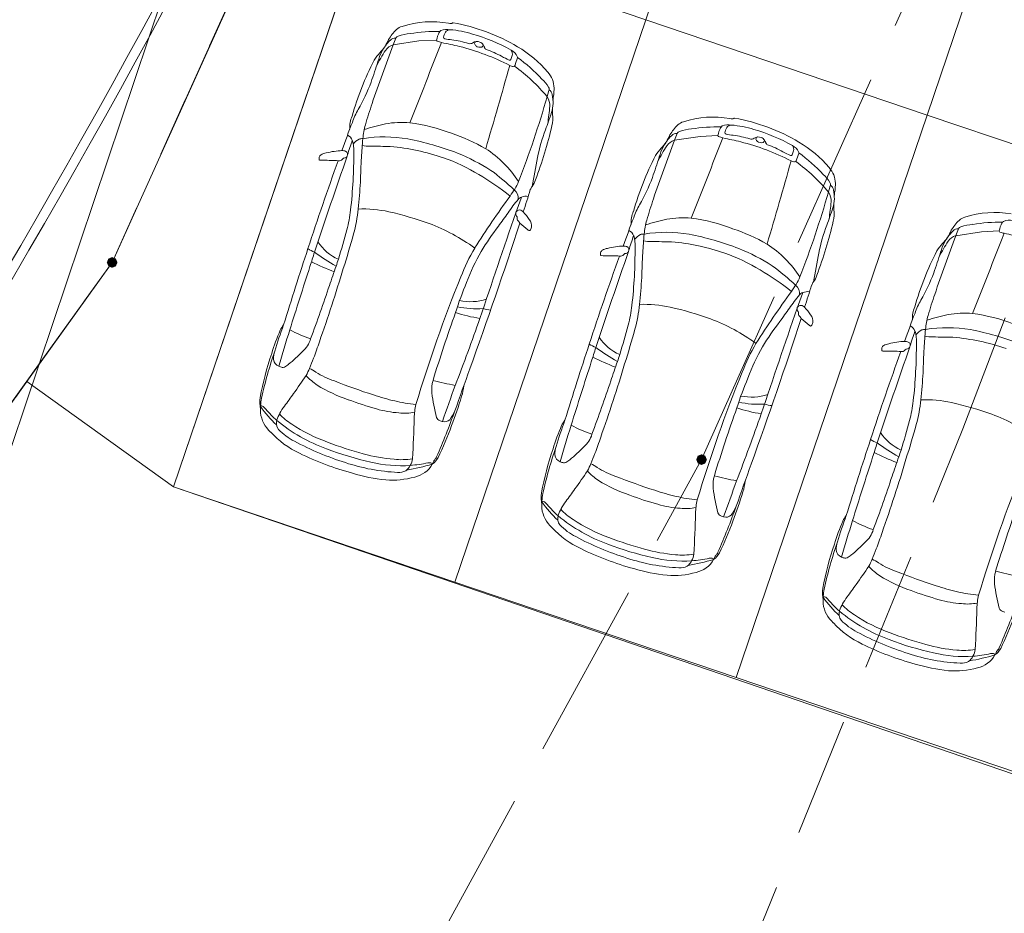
# Model space of a CAD drawing. Header units: metres. Extents: x 6541766 to 6542290, y 5894743 to 5895338.
# Tile 44 of 78: x 6541948 to 6541957, y 5895214 to 5895222. Entities that reach past the tile are written whole.
import ezdxf

# ---------------------------------------------------------------- set-up
doc = ezdxf.new("R2010")
doc.units = ezdxf.units.M
for name, pattern in [('0.5_0.5', [1, 0.5, -0.5]), ('1.0_0.5', [1.5, 1, -0.5]), ('1.5_0.5', [2, 1.5, -0.5]), ('DASHED', [0.75, 0.5, -0.25]), ('egkk-500', [2, 1.5, -0.5]), ('egug-500', [1, 0.5, -0.5])]:
    doc.linetypes.add(name, pattern=pattern)
for name, color, linetype in [('217-kontur klasyfikacyjny', 7, 'Continuous'), ('218-kontur użytku gruntowego', 7, 'Continuous'), ('219-działka ewidencyjna', 7, 'Continuous'), ('_dr_krawężnik wystający 15x30', 214, 'Continuous'), ('jezdnia', 7, 'Continuous'), ('przewód kanalizacyjny', 7, 'Continuous'), ('zadrzewienie  zakrzewienie', 7, 'Continuous')]:
    doc.layers.add(name, color=color, linetype=linetype)
for name, color, linetype, lineweight in [('_dr_obrzeże 8x30', 210, 'Continuous', 30), ('_dr_ścieki kd', 36, 'Continuous', 30), ('A-OZNACZENIA', 7, 'Continuous', 15), ('A-PZT', 4, 'Continuous', 9), ('IE - podklad', 8, 'Continuous', 9)]:
    doc.layers.add(name, color=color, linetype=linetype, lineweight=lineweight)
doc.layers.add('A-ZIELŃ - PROJ -B', color=7, linetype='Continuous', lineweight=13, true_color=0x91c200)

# ---------------------------------------------------------------- blocks, each defined once
blk = doc.blocks.new('blok - sanitarne pzt chelmza ng')
at = {"layer": 'przewód kanalizacyjny', "color": 34, "linetype": 'Continuous', "lineweight": 9}
for p in [(6542419.51, 5895132.49), (6542428.063, 5895157.928)]:
    blk.add_line(p, (6542454.28, 5895235.9), dxfattribs=at)
blk = doc.blocks.new('blok - podklad szary rfqfqw')
at = {"color": 8, "linetype": 'ByBlock', "lineweight": 9}
for p, q in [((6541951.7118, 5895221.4742), (6541951.8597, 5895221.4815)), ((6541951.4957, 5895221.4411), (6541951.7118, 5895221.4742)), ((6541953.8632, 5895220.6381), (6541954.0793, 5895220.6712)), ((6541954.0793, 5895220.6712), (6541954.2273, 5895220.6786)), ((6541956.2307, 5895219.8352), (6541956.4469, 5895219.8683)), ((6541956.4469, 5895219.8683), (6541956.5948, 5895219.8756))]:
    blk.add_line(p, q, dxfattribs=at)
for centre, radius, start, end in [((6541951.8168, 5895221.2733), 0.4182, 134.78774, 149.36891), ((6541951.6055, 5895221.4779), 0.1242, 106.31028, 132.08343), ((6541951.8188, 5895220.8303), 0.806, 79.80576, 107.93425), ((6541951.9471, 5895221.4482), 0.1238, 77.97471, 113.74442), ((6541951.9722, 5895221.5267), 0.0425, 88.99579, 150.18463), ((6541951.9947, 5895221.8065), 0.1859, 259.70499, 266.69007), ((6541951.9074, 5895220.7231), 0.8487, 72.41689, 85.57581), ((6541951.9827, 5895221.6353), 0.0144, 274.97663, 317.74613), ((6541951.9989, 5895221.6194), 0.00831, 80.0944, 131.64394), ((6541951.7066, 5895220.0085), 1.6455, 59.48385, 79.71641), ((6541950.2757, 5895222.086), 1.3248, 330.11566, 333.08915), ((6541951.5103, 5895221.4461), 0.0527, 81.86003, 140.53449), ((6541951.8143, 5895221.3506), 0.3313, 153.52485, 164.14839), ((6541951.5504, 5895221.4805), 0.0372, 110.4707, 151.41505), ((6541951.6727, 5895221.1229), 0.4151, 94.75597, 109.01206), ((6541951.8752, 5895220.0143), 1.5405, 89.50703, 98.84838), ((6541951.8684, 5895221.4804), 0.0088, 172.76704, 254.01963), ((6541952.1178, 5895221.4269), 0.2638, 152.90406, 168.03996), ((6541951.913, 5895221.5315), 0.0338, 117.74854, 152.77186), ((6541951.9301, 5895221.5042), 0.0108, 174.49739, 263.72439), ((6541952.0306, 5895221.4881), 0.1125, 147.91706, 171.27031), ((6541952.1257, 5895222.4699), 0.9961, 258.60685, 262.08905), ((6541951.9038, 5895220.7639), 0.7243, 71.89777, 83.27164), ((6541951.7349, 5895220.0469), 1.546, 60.87977, 73.89084), ((6541964.1768, 5895216.5883), 13.578, 159.05907, 161.27545), ((6541951.1344, 5895221.6184), 0.348, 315.73634, 326.42545), ((6541951.7479, 5895221.1987), 0.3954, 134.71677, 152.01673), ((6541951.5278, 5895221.3274), 0.1182, 105.76462, 145.2232), ((6542290.2947, 5895087.4775), 363.952, 158.399375, 158.513649), ((6541952.0147, 5895221.8923), 0.4458, 250.52175, 255.38123), ((6541950.3968, 5895214.2088), 7.4067, 77.08414, 78.27314), ((6541951.5735, 5895219.5211), 1.9662, 62.67295, 75.9051), ((6541952.14, 5895221.4944), 0.0435, 255.04165, 305.55766), ((6541952.2001, 5895221.4063), 0.0632, 67.53453, 123.40724), ((6541952.2005, 5895221.4497), 0.02, 100.28788, 174.01906), ((6541952.212, 5895221.4571), 0.0319, 189.56076, 232.01898), ((6541952.2242, 5895221.4722), 0.0514, 231.6454, 287.77938), ((6541952.2104, 5895221.4187), 0.048, 27.52786, 73.16338), ((6541952.2349, 5895221.4389), 0.0164, 287.7624, 27.75354), ((6541952.1023, 5895221.3575), 0.1722, 21.69566, 28.97128), ((6541952.291, 5895221.4308), 0.0303, 198.60575, 245.04043), ((6541951.9627, 5895220.5352), 0.9237, 61.24927, 70.02834), ((6541952.0581, 5895220.5972), 0.9599, 39.74002, 59.71982), ((6541951.6833, 5895221.0943), 0.411, 136.8307, 147.97407), ((6541952.8726, 5895220.467), 1.7146, 147.24121, 152.34762), ((6541952.1572, 5895221.0352), 0.8349, 155.2904, 161.44166), ((6541952.7701, 5895221.992), 0.7418, 240.70025, 246.2738), ((6541952.4752, 5895221.3217), 0.00955, 247.91697, 337.56255), ((6541952.3176, 5895221.3955), 0.1835, 335.03809, 346.1035), ((6541952.4319, 5895221.2916), 0.1194, 25.86571, 62.39629), ((6541952.451, 5895221.3669), 0.0473, 340.92986, 40.16325), ((6541958.1456, 5895219.425), 5.9201, 161.21938, 161.84487), ((6541952.5252, 5895221.3357), 0.0162, 342.94905, 29.60093), ((6541951.7068, 5895220.197), 1.4123, 42.60731, 53.77502), ((6541953.691, 5895220.1068), 2.6466, 152.90426, 163.87467), ((6541946.8565, 5895222.6772), 4.7145, 340.81001, 343.02646), ((6541894.6094, 5895237.5801), 60.1219, 343.56261, 344.257182), ((6541952.5145, 5895221.3394), 0.0812, 241.7979, 263.99463), ((6541952.5071, 5895221.272), 0.0134, 265.40197, 349.93896), ((6541951.7273, 5895220.1419), 1.369, 39.03669, 54.86273), ((6541952.5448, 5895220.9252), 0.3042, 31.97924, 48.52548), ((6541952.6485, 5895221.0758), 0.2001, 0.47638, 42.42489), ((6541949.936, 5895221.6366), 1.4644, 329.7245, 339.65808), ((6541952.7809, 5895221.0707), 0.0269, 345.46128, 35.41116), ((6541952.4592, 5895221.0709), 0.3895, 352.90606, 0.96626), ((6541944.7966, 5895223.2995), 8.3171, 338.78882, 343.97899), ((6541948.3966, 5895222.2294), 4.5618, 344.41941, 345.19858), ((6541952.6836, 5895220.9309), 0.1297, 356.9947, 34.35047), ((6541952.7757, 5895221.0169), 0.0565, 6.56544, 56.41618), ((6541952.5638, 5895220.9561), 0.2764, 342.17561, 14.09079), ((6541953.3208, 5895220.9408), 0.4822, 170.21349, 176.31256), ((6541956.6252, 5895219.171), 5.597, 161.4995, 163.40944), ((6541948.9294, 5895221.3219), 3.9041, 352.00469, 354.15219), ((6541953.1006, 5895220.8862), 0.2652, 174.43295, 186.0042), ((6541951.4188, 5895220.7381), 0.2895, 159.01072, 181.23986), ((6541951.7803, 5895220.571), 0.6657, 150.54411, 160.86388), ((6541949.3964, 5895221.9823), 3.6058, 339.62234, 342.05725), ((6541952.6087, 5895220.8223), 0.2309, 344.25993, 9.01435), ((6541954.1863, 5895220.0273), 0.806, 79.80576, 107.93425), ((6541954.3622, 5895221.0036), 0.1859, 259.70499, 266.69007), ((6541954.3502, 5895220.8323), 0.0144, 274.97663, 317.74613), ((6541954.3664, 5895220.8164), 0.00831, 80.0944, 131.64394), ((6541954.0741, 5895219.2055), 1.6455, 59.48385, 79.71641), ((6541956.7387, 5895218.6105), 5.9971, 158.6971, 161.12013), ((6541951.9614, 5895220.5814), 0.7249, 164.98927, 174.42739), ((6541951.7812, 5895219.0913), 1.7212, 101.77918, 107.9165), ((6541951.5664, 5895220.0459), 0.743, 84.65373, 100.58975), ((6541951.4349, 5895219.267), 1.5319, 68.97699, 82.47028), ((6541949.1493, 5895221.6322), 3.7836, 339.46407, 346.66659), ((6541954.1844, 5895220.4704), 0.4182, 134.78774, 149.36891), ((6541953.973, 5895220.6749), 0.1242, 106.31028, 132.08343), ((6541954.2428, 5895219.2114), 1.5405, 89.50703, 98.84838), ((6541954.4853, 5895220.6239), 0.2638, 152.90406, 168.03996), ((6541954.2806, 5895220.7286), 0.0338, 117.74854, 152.77186), ((6541954.3147, 5895220.6452), 0.1238, 77.97471, 113.74442), ((6541954.3981, 5895220.6851), 0.1125, 147.91706, 171.27031), ((6541954.3397, 5895220.7238), 0.0425, 88.99579, 150.18463), ((6541954.275, 5895219.9202), 0.8487, 72.41689, 85.57581), ((6541951.068, 5895220.6012), 0.0912, 24.16037, 62.10183), ((6541951.4239, 5895219.5225), 1.1442, 80.26424, 99.25275), ((6541951.4189, 5895219.0415), 1.7494, 60.73325, 71.13871), ((6541954.1128, 5895220.2159), 1.4306, 159.07834, 168.8723), ((6541954.1154, 5895220.3957), 0.3954, 134.71677, 152.01673), ((6541952.6432, 5895221.283), 1.3248, 330.11566, 333.08915), ((6541953.8779, 5895220.6432), 0.0527, 81.86003, 140.53449), ((6541954.1819, 5895220.5477), 0.3313, 153.52485, 164.14839), ((6541953.918, 5895220.6776), 0.0372, 110.4707, 151.41505), ((6541954.0402, 5895220.3199), 0.4151, 94.75597, 109.01206), ((6542292.6623, 5895086.6746), 363.952, 158.399375, 158.513649), ((6541954.236, 5895220.6775), 0.0088, 172.76704, 254.01963), ((6541954.3822, 5895221.0893), 0.4458, 250.52175, 255.38123), ((6541952.7643, 5895213.4059), 7.4067, 77.08414, 78.27314), ((6541954.2977, 5895220.7012), 0.0108, 174.49739, 263.72439), ((6541954.4933, 5895221.6669), 0.9961, 258.60685, 262.08905), ((6541954.2713, 5895219.961), 0.7243, 71.89777, 83.27164), ((6541954.5076, 5895220.6915), 0.0435, 255.04165, 305.55766), ((6541954.1024, 5895219.2439), 1.546, 60.87977, 73.89084), ((6541954.5677, 5895220.6033), 0.0632, 67.53453, 123.40724), ((6541954.568, 5895220.6467), 0.02, 100.28788, 174.01906), ((6541954.5779, 5895220.6158), 0.048, 27.52786, 73.16338), ((6541952.8116, 5895220.0281), 1.769, 159.8141, 164.03209), ((6541950.864, 5895220.5539), 0.2995, 357.74661, 16.42663), ((6541951.2603, 5895220.5351), 0.1237, 115.18512, 145.04421), ((6541951.234, 5895220.5803), 0.0718, 85.22645, 111.48359), ((6541953.699, 5895220.3933), 2.4727, 173.99788, 177.68385), ((6541951.3007, 5895220.9825), 0.394, 260.33764, 270.44027), ((6541951.1396, 5895205.7975), 14.7919, 88.71758, 89.36434), ((6541951.3245, 5895218.7964), 1.7952, 70.66658, 85.33197), ((6541951.1489, 5895218.2335), 2.4617, 68.8879, 79.02974), ((6541966.5443, 5895215.7853), 13.578, 159.05907, 161.27545), ((6541954.0509, 5895220.2913), 0.411, 136.8307, 147.97407), ((6541955.2402, 5895219.664), 1.7146, 147.24121, 152.34762), ((6541954.5247, 5895220.2322), 0.8349, 155.2904, 161.44166), ((6541953.5019, 5895220.8154), 0.348, 315.73634, 326.42545), ((6541953.8953, 5895220.5244), 0.1182, 105.76462, 145.2232), ((6541953.941, 5895218.7181), 1.9662, 62.67295, 75.9051), ((6541954.5796, 5895220.6541), 0.0319, 189.56076, 232.01898), ((6541954.5918, 5895220.6692), 0.0514, 231.6454, 287.77938), ((6541954.6025, 5895220.636), 0.0164, 287.7624, 27.75354), ((6541954.4698, 5895220.5545), 0.1722, 21.69566, 28.97128), ((6541954.6585, 5895220.6279), 0.0303, 198.60575, 245.04043), ((6541954.3303, 5895219.7323), 0.9237, 61.24927, 70.02834), ((6541954.7994, 5895220.4887), 0.1194, 25.86571, 62.39629), ((6541954.8186, 5895220.5639), 0.0473, 340.92986, 40.16325), ((6541954.4257, 5895219.7942), 0.9599, 39.74002, 59.71982), ((6542004.7968, 5895201.7563), 56.8682, 160.75051, 161.61062), ((6541950.914, 5895220.4844), 0.0425, 162.46603, 191.70985), ((6541950.9109, 5895220.4844), 0.0396, 125.4297, 161.152), ((6541950.9486, 5895220.4109), 0.1219, 98.83084, 119.81536), ((6541951.0434, 5895220.1365), 0.4108, 96.32248, 106.04398), ((6541951.0866, 5895219.9547), 0.5968, 92.14374, 98.52193), ((6541951.0672, 5895220.48), 0.0711, 67.48119, 92.3639), ((6541951.0885, 5895220.4606), 0.0286, 89.60133, 136.7781), ((6541951.0826, 5895220.5166), 0.0281, 282.55525, 334.82722), ((6541951.0799, 5895220.5181), 0.0312, 334.53233, 62.10086), ((6541946.7855, 5895220.5314), 4.3778, 353.69075, 0.14003), ((6541956.7292, 5895220.1527), 5.5114, 176.45828, 178.60783), ((6541951.3733, 5895218.9522), 1.6322, 58.92177, 70.47071), ((6541951.3526, 5895218.8517), 1.812, 57.80073, 67.85565), ((6541951.7682, 5895219.7876), 0.9297, 32.7369, 57.03369), ((6541968.7237, 5895217.4676), 16.2977, 169.30565, 170.17468), ((6541956.0586, 5895219.3038), 2.6466, 152.90426, 163.87467), ((6541949.2241, 5895221.8743), 4.7145, 340.81001, 343.02646), ((6541955.1376, 5895221.189), 0.7418, 240.70025, 246.2738), ((6541954.8427, 5895220.5187), 0.00955, 247.91697, 337.56255), ((6541954.6852, 5895220.5925), 0.1835, 335.03809, 346.1035), ((6541960.5131, 5895218.622), 5.9201, 161.21938, 161.84487), ((6541954.8927, 5895220.5327), 0.0162, 342.94905, 29.60093), ((6541954.0743, 5895219.394), 1.4123, 42.60731, 53.77502), ((6541973.6774, 5895212.2671), 24.0839, 160.09607, 161.95802), ((6541950.8782, 5895220.4759), 0.00586, 181.65504, 275.78891), ((6541950.9189, 5895221.8126), 1.3431, 268.28748, 269.56141), ((6541950.9268, 5895218.8094), 1.6602, 86.36172, 90.62718), ((6541951.0412, 5895220.4953), 0.0304, 252.66881, 330.23322), ((6541896.977, 5895236.7772), 60.1219, 343.56261, 344.257182), ((6541954.882, 5895220.5365), 0.0812, 241.7979, 263.99463), ((6541954.8746, 5895220.469), 0.0134, 265.40197, 349.93896), ((6541954.0949, 5895219.3389), 1.369, 39.03669, 54.86273), ((6541955.016, 5895220.2728), 0.2001, 0.47638, 42.42489), ((6541951.0084, 5895218.3149), 2.3664, 51.58307, 59.32106), ((6541950.8141, 5895218.3779), 2.5081, 47.32532, 53.15329), ((6541952.3035, 5895220.8337), 1.4644, 329.7245, 339.65808), ((6541954.9123, 5895220.1222), 0.3042, 31.97924, 48.52548), ((6541946.8972, 5895220.5469), 4.3302, 353.53814, 356.5543), ((6541951.9351, 5895220.5706), 0.6759, 323.54987, 335.50896), ((6541952.7412, 5895220.1845), 0.0996, 139.79773, 157.51278), ((6541952.4909, 5895220.3686), 0.2115, 325.49266, 342.48357), ((6541950.7641, 5895221.4264), 4.5618, 344.41941, 345.19858), ((6541955.1485, 5895220.2677), 0.0269, 345.46128, 35.41116), ((6541955.1432, 5895220.2139), 0.0565, 6.56544, 56.41618), ((6541954.8268, 5895220.2679), 0.3895, 352.90606, 0.96626), ((6541959.8033, 5895214.8672), 9.042, 144.1012, 147.46043), ((6541952.4585, 5895220.1517), 0.0895, 352.91514, 51.54512), ((6541949.1085, 5895221.3418), 3.6618, 339.10083, 341.15823), ((6541952.5892, 5895220.1088), 0.0526, 106.73159, 142.69057), ((6541952.6136, 5895220.0656), 0.1015, 80.0491, 112.93363), ((6541444.612, 5895381.0866), 532.8968, 342.409089, 342.430217), ((6541947.1641, 5895222.4966), 8.3171, 338.78882, 343.97899), ((6541955.0512, 5895220.128), 0.1297, 356.9947, 34.35047), ((6541954.9313, 5895220.1531), 0.2764, 342.17561, 14.09079), ((6541955.6884, 5895220.1379), 0.4822, 170.21349, 176.31256), ((6541953.623, 5895219.239), 1.4036, 140.02793, 145.81578), ((6541954.1478, 5895219.768), 0.6657, 150.54411, 160.86388), ((6541958.9928, 5895218.3681), 5.597, 161.4995, 163.40944), ((6541951.2969, 5895220.519), 3.9041, 352.00469, 354.15219), ((6541955.4681, 5895220.0832), 0.2652, 174.43295, 186.0042), ((6541949.8779, 5895220.1996), 1.2676, 345.60675, 353.23592), ((6541949.9886, 5895220.1703), 1.2162, 344.75879, 354.7737), ((6541951.2379, 5895219.0135), 1.0467, 77.79352, 92.08466), ((6541950.768, 5895217.0513), 3.0642, 70.3839, 76.96378), ((6542218.0132, 5895129.5208), 280.4904, 161.175516, 161.367053), ((6541949.9313, 5895221.7649), 3.0695, 322.92181, 325.53035), ((6541952.5533, 5895220.021), 0.028, 120.7743, 215.92265), ((6541952.4509, 5895219.9458), 0.099, 28.94297, 36.4132), ((6541952.5171, 5895219.9847), 0.0223, 349.21668, 23.71812), ((6541952.5567, 5895220.0259), 0.0261, 81.76075, 132.74621), ((6541952.5484, 5895219.9959), 0.0571, 43.53701, 77.81505), ((6541952.0141, 5895219.5168), 0.7747, 36.01422, 42.00305), ((6541953.7863, 5895219.9352), 0.2895, 159.01072, 181.23986), ((6541951.7639, 5895221.1794), 3.6058, 339.62234, 342.05725), ((6541954.9762, 5895220.0193), 0.2309, 344.25993, 9.01435), ((6541956.3406, 5895219.872), 0.1242, 106.31028, 132.08343), ((6541956.5539, 5895219.2244), 0.806, 79.80576, 107.93425), ((6541951.2471, 5895218.4585), 1.5781, 53.72549, 69.61769), ((6541912.9831, 5895232.8464), 41.629, 340.15378, 341.94072), ((6541954.0794, 5895218.604), 2.1457, 142.36457, 149.18911), ((6541952.5615, 5895219.9776), 0.0227, 172.60312, 211.86016), ((6541951.9768, 5895219.504), 0.73, 36.80701, 39.23099), ((6541951.2785, 5895218.3754), 2.0243, 48.22482, 50.67506), ((6541952.5672, 5895219.9178), 0.0916, 352.26065, 36.54557), ((6541959.1063, 5895217.8075), 5.9971, 158.6971, 161.12013), ((6541954.3289, 5895219.7785), 0.7249, 164.98927, 174.42739), ((6541954.1487, 5895218.2884), 1.7212, 101.77918, 107.9165), ((6541953.9339, 5895219.243), 0.743, 84.65373, 100.58975), ((6541953.8024, 5895218.464), 1.5319, 68.97699, 82.47028), ((6541951.5169, 5895220.8292), 3.7836, 339.46407, 346.66659), ((6541956.4804, 5895219.4129), 1.4306, 159.07834, 168.8723), ((6541956.5519, 5895219.6674), 0.4182, 134.78774, 149.36891), ((6541956.2855, 5895219.8746), 0.0372, 110.4707, 151.41505), ((6541956.4077, 5895219.517), 0.4151, 94.75597, 109.01206), ((6541956.6103, 5895218.4084), 1.5405, 89.50703, 98.84838), ((6541956.8528, 5895219.821), 0.2638, 152.90406, 168.03996), ((6541956.6481, 5895219.9256), 0.0338, 117.74854, 152.77186), ((6541956.6822, 5895219.8423), 0.1238, 77.97471, 113.74442), ((6541938.8266, 5895223.301), 12.7457, 343.29118, 344.45156), ((6541944.2057, 5895221.7634), 7.2146, 342.2099, 344.62581), ((6541952.6587, 5895219.9203), 0.0473, 228.03488, 242.63096), ((6541952.6402, 5895219.8834), 0.00607, 238.26215, 307.2572), ((6541952.6199, 5895219.9082), 0.0381, 308.88812, 355.85933), ((6541953.4356, 5895219.7982), 0.0912, 24.16037, 62.10183), ((6541955.1791, 5895219.2252), 1.769, 159.8141, 164.03209), ((6541953.2316, 5895219.7509), 0.2995, 357.74661, 16.42663), ((6541953.6279, 5895219.7321), 0.1237, 115.18512, 145.04421), ((6541953.6015, 5895219.7773), 0.0718, 85.22645, 111.48359), ((6541956.0666, 5895219.5903), 2.4727, 173.99788, 177.68385), ((6541953.7914, 5895218.7195), 1.1442, 80.26424, 99.25275), ((6541953.5165, 5895217.4306), 2.4617, 68.8879, 79.02974), ((6541953.7864, 5895218.2385), 1.7494, 60.73325, 71.13871), ((6541968.9119, 5895214.9823), 13.578, 159.05907, 161.27545), ((6541956.4829, 5895219.5928), 0.3954, 134.71677, 152.01673), ((6541955.0107, 5895220.4801), 1.3248, 330.11566, 333.08915), ((6541956.2629, 5895219.7215), 0.1182, 105.76462, 145.2232), ((6541956.2454, 5895219.8402), 0.0527, 81.86003, 140.53449), ((6541956.5494, 5895219.7447), 0.3313, 153.52485, 164.14839), ((6542295.0298, 5895085.8716), 363.952, 158.399375, 158.513649), ((6541956.6035, 5895219.8745), 0.0088, 172.76704, 254.01963), ((6541956.7498, 5895220.2863), 0.4458, 250.52175, 255.38123), ((6541955.1319, 5895212.6029), 7.4067, 77.08414, 78.27314), ((6541951.1942, 5895219.9999), 0.3971, 213.07923, 246.21949), ((6541953.411, 5895219.3335), 0.4108, 96.32248, 106.04398), ((6541953.4542, 5895219.1517), 0.5968, 92.14374, 98.52193), ((6541953.4348, 5895219.677), 0.0711, 67.48119, 92.3639), ((6541953.4474, 5895219.7151), 0.0312, 334.53233, 62.10086), ((6541953.6682, 5895220.1796), 0.394, 260.33764, 270.44027), ((6541953.5071, 5895204.9946), 14.7919, 88.71758, 89.36434), ((6541953.6921, 5895217.9935), 1.7952, 70.66658, 85.33197), ((6541954.1358, 5895218.9846), 0.9297, 32.7369, 57.03369), ((6541956.4184, 5895219.4884), 0.411, 136.8307, 147.97407), ((6541957.6077, 5895218.8611), 1.7146, 147.24121, 152.34762), ((6541956.8923, 5895219.4293), 0.8349, 155.2904, 161.44166), ((6541955.8695, 5895220.0124), 0.348, 315.73634, 326.42545), ((6541981.9311, 5895209.4231), 32.8129, 161.69992, 162.87689), ((6541950.9057, 5895219.8984), 0.2146, 233.3895, 250.08808), ((6541946.2165, 5895221.0913), 4.8222, 341.69416, 343.18903), ((6541951.8349, 5895221.0551), 1.6882, 233.57867, 240.93852), ((6541953.6921, 5895218.8547), 1.7468, 149.90273, 158.67823), ((6541953.5389, 5895218.9313), 1.5138, 149.34823, 160.37246), ((6541976.045, 5895211.4641), 24.0839, 160.09607, 161.95802), ((6542007.1644, 5895200.9533), 56.8682, 160.75051, 161.61062), ((6541953.2815, 5895219.6814), 0.0425, 162.46603, 191.70985), ((6541953.2457, 5895219.6729), 0.00586, 181.65504, 275.78891), ((6541953.2785, 5895219.6814), 0.0396, 125.4297, 161.152), ((6541953.2865, 5895221.0096), 1.3431, 268.28748, 269.56141), ((6541953.3161, 5895219.6079), 0.1219, 98.83084, 119.81536), ((6541953.2944, 5895218.0064), 1.6602, 86.36172, 90.62718), ((6541953.4088, 5895219.6924), 0.0304, 252.66881, 330.23322), ((6541953.456, 5895219.6576), 0.0286, 89.60133, 136.7781), ((6541953.4501, 5895219.7137), 0.0281, 282.55525, 334.82722), ((6541949.153, 5895219.7284), 4.3778, 353.69075, 0.14003), ((6541959.0968, 5895219.3498), 5.5114, 176.45828, 178.60783), ((6541953.7408, 5895218.1492), 1.6322, 58.92177, 70.47071), ((6541953.7202, 5895218.0487), 1.812, 57.80073, 67.85565), ((6541971.0913, 5895216.6647), 16.2977, 169.30565, 170.17468), ((6541958.4261, 5895218.5008), 2.6466, 152.90426, 163.87467), ((6541951.5916, 5895221.0713), 4.7145, 340.81001, 343.02646), ((6542028.0515, 5895194.7997), 81.1328, 162.218438, 162.614439), ((6541951.853, 5895221.7431), 2.371, 243.8286, 248.87872), ((6541930.0719, 5895226.6571), 22.1066, 340.87803, 341.3275), ((6541963.2465, 5895215.5004), 12.8938, 161.28986, 161.55739), ((6541953.1817, 5895217.5749), 2.5081, 47.32532, 53.15329), ((6541939.2798, 5895223.0699), 12.3068, 340.40152, 343.42465), ((6541953.3759, 5895217.5119), 2.3664, 51.58307, 59.32106), ((6541954.8584, 5895219.5656), 0.2115, 325.49266, 342.48357), ((6541954.6711, 5895220.0307), 1.4644, 329.7245, 339.65808), ((6541938.9291, 5895223.4075), 12.6747, 339.48969, 341.64097), ((6541963.5882, 5895214.8318), 12.4292, 157.99016, 163.24734), ((6541954.6081, 5895218.3684), 2.7154, 156.7614, 162.42115), ((6541949.2647, 5895219.7439), 4.3302, 353.53814, 356.5543), ((6541954.3027, 5895219.7676), 0.6759, 323.54987, 335.50896), ((6541954.826, 5895219.3488), 0.0895, 352.91514, 51.54512), ((6541446.9795, 5895380.2836), 532.8968, 342.409089, 342.430217), ((6541955.1088, 5895219.3815), 0.0996, 139.79773, 157.51278), ((6541962.1709, 5895214.0642), 9.042, 144.1012, 147.46043), ((6541955.9905, 5895218.4361), 1.4036, 140.02793, 145.81578), ((6541951.476, 5895220.5388), 3.6618, 339.10083, 341.15823), ((6541954.9567, 5895219.3059), 0.0526, 106.73159, 142.69057), ((6541954.9811, 5895219.2627), 0.1015, 80.0491, 112.93363), ((6541961.3603, 5895217.5651), 5.597, 161.4995, 163.40944), ((6541952.142, 5895219.703), 0.4241, 257.92761, 288.97543), ((6541952.2455, 5895219.3966), 1.2676, 345.60675, 353.23592), ((6541952.3562, 5895219.3674), 1.2162, 344.75879, 354.7737), ((6541953.6054, 5895218.2106), 1.0467, 77.79352, 92.08466), ((6541954.9242, 5895219.2229), 0.0261, 81.76075, 132.74621), ((6541954.9159, 5895219.1929), 0.0571, 43.53701, 77.81505), ((6541956.5154, 5895218.965), 0.6657, 150.54411, 160.86388), ((6541964.339, 5895214.7903), 13.081, 160.35273, 162.99089), ((6541952.428, 5895220.4232), 1.3006, 251.69471, 261.01063), ((6541952.1985, 5895219.9569), 0.7379, 257.23607, 274.20087), ((6541952.3268, 5895219.4287), 0.2206, 250.34154, 266.88431), ((6541953.1356, 5895216.2484), 3.0642, 70.3839, 76.96378), ((6542220.3808, 5895128.7178), 280.4904, 161.175516, 161.367053), ((6541952.2989, 5895220.9619), 3.0695, 322.92181, 325.53035), ((6541954.9208, 5895219.218), 0.028, 120.7743, 215.92265), ((6541954.8185, 5895219.1428), 0.099, 28.94297, 36.4132), ((6541954.8847, 5895219.1818), 0.0223, 349.21668, 23.71812), ((6541954.9291, 5895219.1747), 0.0227, 172.60312, 211.86016), ((6541954.3444, 5895218.701), 0.73, 36.80701, 39.23099), ((6541954.3816, 5895218.7138), 0.7747, 36.01422, 42.00305), ((6541954.9347, 5895219.1149), 0.0916, 352.26065, 36.54557), ((6541961.4738, 5895217.0045), 5.9971, 158.6971, 161.12013), ((6541956.1539, 5895219.1322), 0.2895, 159.01072, 181.23986), ((6541956.6965, 5895218.9755), 0.7249, 164.98927, 174.42739), ((6541956.5163, 5895217.4854), 1.7212, 101.77918, 107.9165), ((6541956.3015, 5895218.44), 0.743, 84.65373, 100.58975), ((6541956.1699, 5895217.6611), 1.5319, 68.97699, 82.47028), ((6541953.8838, 5895217.8398), 3.5372, 159.40416, 163.18471), ((6541950.7318, 5895218.954), 0.2056, 140.72566, 155.52932), ((6541933.0271, 5895225.8756), 20.3455, 338.96917, 340.66273), ((6541941.1941, 5895222.498), 12.7457, 343.29118, 344.45156), ((6541953.6146, 5895217.6555), 1.5781, 53.72549, 69.61769), ((6541915.3506, 5895232.0434), 41.629, 340.15378, 341.94072), ((6541956.4469, 5895217.8011), 2.1457, 142.36457, 149.18911), ((6541953.646, 5895217.5725), 2.0243, 48.22482, 50.67506), ((6541955.0263, 5895219.1173), 0.0473, 228.03488, 242.63096), ((6541954.9875, 5895219.1053), 0.0381, 308.88812, 355.85933), ((6541952.2141, 5895218.3167), 1.819, 156.59844, 163.18375), ((6541962.3558, 5895215.3515), 12.2974, 162.53554, 164.02741), ((6541951.1551, 5895220.0298), 1.1208, 241.78816, 251.54953), ((6541946.5732, 5895220.9604), 7.2146, 342.2099, 344.62581), ((6541955.0077, 5895219.0804), 0.00607, 238.26215, 307.2572), ((6541955.8031, 5895218.9953), 0.0912, 24.16037, 62.10183), ((6541957.5467, 5895218.4222), 1.769, 159.8141, 164.03209), ((6541955.5991, 5895218.9479), 0.2995, 357.74661, 16.42663), ((6541955.9954, 5895218.9292), 0.1237, 115.18512, 145.04421), ((6541955.969, 5895218.9744), 0.0718, 85.22645, 111.48359), ((6541958.4341, 5895218.7873), 2.4727, 173.99788, 177.68385), ((6541956.159, 5895217.9165), 1.1442, 80.26424, 99.25275), ((6541955.884, 5895216.6276), 2.4617, 68.8879, 79.02974), ((6541950.5708, 5895219.0379), 0.2404, 312.31685, 342.75889), ((6541948.9634, 5895219.5372), 2.0009, 338.51471, 342.69068), ((6541984.2986, 5895208.6202), 32.8129, 161.69992, 162.87689), ((6541953.2733, 5895219.0955), 0.2146, 233.3895, 250.08808), ((6541953.5618, 5895219.1969), 0.3971, 213.07923, 246.21949), ((6541956.0596, 5895218.0517), 1.7468, 149.90273, 158.67823), ((6541955.6837, 5895218.8049), 0.1219, 98.83084, 119.81536), ((6541955.7785, 5895218.5306), 0.4108, 96.32248, 106.04398), ((6541955.8217, 5895218.3487), 0.5968, 92.14374, 98.52193), ((6541955.8023, 5895218.8741), 0.0711, 67.48119, 92.3639), ((6541955.8149, 5895218.9122), 0.0312, 334.53233, 62.10086), ((6541951.5205, 5895218.9255), 4.3778, 353.69075, 0.14003), ((6541956.0358, 5895219.3766), 0.394, 260.33764, 270.44027), ((6541955.8747, 5895204.1916), 14.7919, 88.71758, 89.36434), ((6541956.0596, 5895217.1905), 1.7952, 70.66658, 85.33197), ((6541952.9282, 5895217.9973), 2.5968, 160.99762, 169.45622), ((6541954.6438, 5895217.4791), 4.3708, 161.5402, 166.94486), ((6541950.7302, 5895218.7947), 0.2422, 163.60919, 180.3183), ((6541949.7152, 5895219.8586), 1.4255, 309.01889, 315.53656), ((6541948.584, 5895220.2883), 4.8222, 341.69416, 343.18903), ((6541954.2025, 5895220.2521), 1.6882, 233.57867, 240.93852), ((6541965.6141, 5895214.6975), 12.8938, 161.28986, 161.55739), ((6541955.9064, 5895218.1283), 1.5138, 149.34823, 160.37246), ((6541978.4125, 5895210.6611), 24.0839, 160.09607, 161.95802), ((6542009.5319, 5895200.1503), 56.8682, 160.75051, 161.61062), ((6541955.6491, 5895218.8784), 0.0425, 162.46603, 191.70985), ((6541955.6133, 5895218.87), 0.00586, 181.65504, 275.78891), ((6541955.646, 5895218.8785), 0.0396, 125.4297, 161.152), ((6541955.654, 5895220.2066), 1.3431, 268.28748, 269.56141), ((6541955.6619, 5895217.2035), 1.6602, 86.36172, 90.62718), ((6541955.7763, 5895218.8894), 0.0304, 252.66881, 330.23322), ((6541955.8236, 5895218.8547), 0.0286, 89.60133, 136.7781), ((6541955.8177, 5895218.9107), 0.0281, 282.55525, 334.82722), ((6541961.4643, 5895218.5468), 5.5114, 176.45828, 178.60783), ((6541950.556, 5895218.7998), 0.0683, 185.44512, 250.49876), ((6541950.4369, 5895218.9698), 0.2807, 300.48833, 308.80234), ((6541958.3001, 5895215.8849), 8.0247, 158.6654, 159.32583), ((6542030.4191, 5895193.9967), 81.1328, 162.218438, 162.614439), ((6541954.2205, 5895220.9401), 2.371, 243.8286, 248.87872), ((6541941.6474, 5895222.267), 12.3068, 340.40152, 343.42465), ((6541932.4395, 5895225.8541), 22.1066, 340.87803, 341.3275), ((6541950.5813, 5895218.8345), 0.1101, 244.05228, 259.55671), ((6541950.568, 5895218.7509), 0.0255, 254.88899, 296.04428), ((6541950.259, 5895218.955), 0.5834, 329.48768, 336.03007), ((6541950.5169, 5895218.2064), 0.5809, 55.69008, 61.72417), ((6541951.2624, 5895219.3595), 0.7924, 238.16566, 250.65411), ((6539947.6943, 5895930.85), 2127.1906, 340.4308561, 340.4409631), ((6541965.9557, 5895214.0288), 12.4292, 157.99016, 163.24734), ((6541951.6322, 5895218.941), 4.3302, 353.53814, 356.5543), ((6541948.1496, 5895220.3462), 3.1096, 323.71621, 327.13784), ((6541951.1665, 5895219.0285), 0.5482, 222.39836, 235.5549), ((6541953.0046, 5895223.7343), 5.5008, 248.62684, 252.27423), ((6541952.1072, 5895218.538), 0.288, 164.11737, 185.31096), ((6541952.6551, 5895221.8117), 3.2998, 255.52231, 258.85558), ((6541941.2967, 5895222.6046), 12.6747, 339.48969, 341.64097), ((6541956.9757, 5895217.5654), 2.7154, 156.7614, 162.42115), ((6541883.6045, 5895266.3194), 82.3533, 324.417187, 324.507963), ((6541951.5288, 5895219.6763), 1.2892, 238.5622, 251.40132), ((6541954.0094, 5895218.8177), 2.2104, 187.96816, 193.41876), ((6541993.2069, 5895203.676), 43.8011, 160.11503, 160.53709), ((6541951.7124, 5895218.6046), 0.3781, 341.25642, 354.8754), ((6541954.5095, 5895218.9), 0.4241, 257.92761, 288.97543), ((6541950.8021, 5895218.4352), 0.4286, 174.99882, 188.14176), ((6541951.0877, 5895218.3588), 0.71, 171.28598, 181.26541), ((6541952.0458, 5895220.8889), 2.6054, 249.13107, 254.62742), ((6541951.8798, 5895220.0756), 1.6739, 250.81743, 257.17548), ((6541951.7983, 5895219.6625), 1.2531, 256.61755, 264.88237), ((6541949.0295, 5895219.3814), 3.1709, 338.82422, 343.54175), ((6541954.566, 5895219.1539), 0.7379, 257.23607, 274.20087), ((6541954.6943, 5895218.6257), 0.2206, 250.34154, 266.88431), ((6541954.613, 5895218.5937), 1.2676, 345.60675, 353.23592), ((6541954.7237, 5895218.5644), 1.2162, 344.75879, 354.7737), ((6541955.973, 5895217.4076), 1.0467, 77.79352, 92.08466), ((6541955.5031, 5895215.4454), 3.0642, 70.3839, 76.96378), ((6541950.6405, 5895218.38), 0.2652, 187.97992, 228.276), ((6541951.1834, 5895218.9587), 0.9808, 214.88439, 226.91669), ((6541950.3796, 5895218.3688), 0.0345, 54.08916, 90.88664), ((6541950.2934, 5895218.2561), 0.1764, 41.95967, 52.85972), ((6541951.082, 5895218.9201), 0.8546, 219.71395, 228.47647), ((6541951.016, 5895218.1008), 0.5321, 153.21394, 159.82451), ((6541950.9387, 5895218.7124), 0.5507, 223.32182, 237.3813), ((6541950.8964, 5895218.1465), 0.405, 141.28713, 151.35243), ((6541951.5998, 5895219.2099), 0.8683, 253.62937, 266.28651), ((6541951.5933, 5895218.7497), 0.4094, 263.03131, 281.53638), ((6541952.2463, 5895218.2841), 0.5748, 166.89201, 178.30963), ((6541945.2686, 5895220.803), 7.1742, 336.76276, 340.09024), ((6541951.6622, 5895218.512), 0.3833, 323.85951, 336.61844), ((6541966.7065, 5895213.9873), 13.081, 160.35273, 162.99089), ((6541935.3946, 5895225.0726), 20.3455, 338.96917, 340.66273), ((6541954.7956, 5895219.6203), 1.3006, 251.69471, 261.01063), ((6541950.6031, 5895218.2568), 0.0908, 162.31353, 215.98839), ((6541951.4238, 5895219.3824), 1.4283, 230.50448, 249.94855), ((6541942.2419, 5895218.5273), 9.4326, 356.53533, 358.62562), ((6541951.8935, 5895218.3162), 0.036, 198.59644, 232.41767), ((6541951.9504, 5895218.4085), 0.1443, 236.84272, 253.1732), ((6541951.9269, 5895218.3321), 0.0643, 253.55432, 314.1479), ((6541956.2513, 5895217.0368), 3.5372, 159.40416, 163.18471), ((6541953.0993, 5895218.151), 0.2056, 140.72566, 155.52932), ((6541943.5616, 5895221.6951), 12.7457, 343.29118, 344.45156), ((6541955.9822, 5895216.8525), 1.5781, 53.72549, 69.61769), ((6541951.0393, 5895218.7077), 0.7792, 222.41746, 244.66155), ((6541950.9163, 5895218.5874), 0.5449, 224.79591, 242.3873), ((6541951.4078, 5895219.396), 1.3797, 236.27448, 250.25048), ((6541949.194, 5895219.2556), 2.9726, 334.30612, 339.93961), ((6541954.5816, 5895217.5137), 1.819, 156.59844, 163.18375), ((6541964.7233, 5895214.5486), 12.2974, 162.53554, 164.02741), ((6541953.5227, 5895219.2269), 1.1208, 241.78816, 251.54953), ((6541955.9293, 5895218.394), 0.3971, 213.07923, 246.21949), ((6541948.9407, 5895220.1574), 7.2146, 342.2099, 344.62581), ((6541951.8625, 5895220.3622), 2.5562, 242.03466, 252.49078), ((6541952.0688, 5895221.0472), 3.1578, 249.08563, 254.83706), ((6541952.9383, 5895218.2349), 0.2404, 312.31685, 342.75889), ((6541951.3309, 5895218.7343), 2.0009, 338.51471, 342.69068), ((6541986.6662, 5895207.8172), 32.8129, 161.69992, 162.87689), ((6541955.6408, 5895218.2925), 0.2146, 233.3895, 250.08808), ((6541950.9516, 5895219.4854), 4.8222, 341.69416, 343.18903), ((6541956.57, 5895219.4492), 1.6882, 233.57867, 240.93852), ((6541951.8127, 5895220.2657), 2.5185, 243.92844, 254.81677), ((6541951.8659, 5895220.479), 2.6103, 249.08585, 257.65111), ((6541955.2957, 5895217.1944), 2.5968, 160.99762, 169.45622), ((6541957.0113, 5895216.6761), 4.3708, 161.5402, 166.94486), ((6541953.0977, 5895217.9917), 0.2422, 163.60919, 180.3183), ((6541952.0828, 5895219.0556), 1.4255, 309.01889, 315.53656), ((6541960.6676, 5895215.0819), 8.0247, 158.6654, 159.32583), ((6541956.5881, 5895220.1372), 2.371, 243.8286, 248.87872), ((6541967.9816, 5895213.8945), 12.8938, 161.28986, 161.55739), ((6541951.6067, 5895219.4547), 1.614, 251.45738, 267.37537), ((6541951.6102, 5895219.292), 1.3438, 254.13827, 265.40177), ((6541951.5667, 5895219.0022), 1.1039, 256.42582, 273.76489), ((6541951.5622, 5895218.5349), 0.5854, 264.14329, 279.34525), ((6541951.5094, 5895217.9732), 0.1487, 307.80828, 353.82319), ((6541951.5036, 5895219.3393), 1.4449, 275.38515, 281.34151), ((6541951.7997, 5895217.8693), 0.0545, 69.8647, 102.61178), ((6541951.8033, 5895217.8829), 0.0406, 54.83854, 68.03289), ((6541951.7457, 5895218.0296), 0.1416, 303.77659, 333.67631), ((6541951.5954, 5895218.0356), 0.2603, 331.63667, 337.25971), ((6541951.9055, 5895217.9026), 0.0772, 136.2281, 155.20743), ((6541951.8076, 5895217.9961), 0.0583, 316.4487, 336.0835), ((6541952.9235, 5895217.9969), 0.0683, 185.44512, 250.49876), ((6541952.9489, 5895218.0315), 0.1101, 244.05228, 259.55671), ((6541952.9356, 5895217.9479), 0.0255, 254.88899, 296.04428), ((6541952.8044, 5895218.1668), 0.2807, 300.48833, 308.80234), ((6542032.7866, 5895193.1937), 81.1328, 162.218438, 162.614439), ((6541944.0149, 5895221.464), 12.3068, 340.40152, 343.42465), ((6541934.807, 5895225.0511), 22.1066, 340.87803, 341.3275), ((6541951.5938, 5895219.306), 1.5356, 253.32007, 263.95389), ((6541951.5451, 5895217.9587), 0.117, 263.96107, 298.31), ((6541951.3011, 5895219.6687), 1.8331, 279.6208, 286.59036), ((6541951.6298, 5895218.0226), 0.2239, 281.94032, 330.3808), ((6541950.5172, 5895219.5432), 3.1096, 323.71621, 327.13784), ((6541952.6266, 5895218.1521), 0.5834, 329.48768, 336.03007), ((6541953.534, 5895218.2255), 0.5482, 222.39836, 235.5549), ((6541952.8845, 5895217.4035), 0.5809, 55.69008, 61.72417), ((6541953.6299, 5895218.5565), 0.7924, 238.16566, 250.65411), ((6539950.0618, 5895930.047), 2127.1906, 340.4308561, 340.4409631), ((6541968.3233, 5895213.2259), 12.4292, 157.99016, 163.24734), ((6541951.484, 5895218.4891), 0.712, 265.81705, 285.65297), ((6541953.8964, 5895218.8733), 1.2892, 238.5622, 251.40132), ((6541955.3721, 5895222.9313), 5.5008, 248.62684, 252.27423), ((6541954.4747, 5895217.735), 0.288, 164.11737, 185.31096), ((6541955.0226, 5895221.0088), 3.2998, 255.52231, 258.85558), ((6541995.5744, 5895202.873), 43.8011, 160.11503, 160.53709), ((6541954.0799, 5895217.8016), 0.3781, 341.25642, 354.8754), ((6541943.6642, 5895221.8016), 12.6747, 339.48969, 341.64097), ((6541953.1697, 5895217.6322), 0.4286, 174.99882, 188.14176), ((6541885.9721, 5895265.5164), 82.3533, 324.417187, 324.507963), ((6541954.2473, 5895219.2727), 1.6739, 250.81743, 257.17548), ((6541956.377, 5895218.0147), 2.2104, 187.96816, 193.41876), ((6541951.397, 5895218.5785), 3.1709, 338.82422, 343.54175), ((6541953.4553, 5895217.5559), 0.71, 171.28598, 181.26541), ((6541953.5509, 5895218.1557), 0.9808, 214.88439, 226.91669), ((6541952.7472, 5895217.5658), 0.0345, 54.08916, 90.88664), ((6541952.6609, 5895217.4531), 0.1764, 41.95967, 52.85972), ((6541953.264, 5895217.3435), 0.405, 141.28713, 151.35243), ((6541954.4133, 5895220.0859), 2.6054, 249.13107, 254.62742), ((6541954.1658, 5895218.8595), 1.2531, 256.61755, 264.88237), ((6541954.6138, 5895217.4811), 0.5748, 166.89201, 178.30963), ((6541953.008, 5895217.577), 0.2652, 187.97992, 228.276), ((6541953.4495, 5895218.1172), 0.8546, 219.71395, 228.47647), ((6541953.3836, 5895217.2979), 0.5321, 153.21394, 159.82451), ((6541953.3062, 5895217.9094), 0.5507, 223.32182, 237.3813), ((6541953.9674, 5895218.4069), 0.8683, 253.62937, 266.28651), ((6541953.9608, 5895217.9468), 0.4094, 263.03131, 281.53638), ((6541947.6362, 5895220), 7.1742, 336.76276, 340.09024), ((6541954.0297, 5895217.709), 0.3833, 323.85951, 336.61844), ((6541969.074, 5895213.1843), 13.081, 160.35273, 162.99089), ((6541952.9706, 5895217.4538), 0.0908, 162.31353, 215.98839), ((6541953.7914, 5895218.5795), 1.4283, 230.50448, 249.94855), ((6541953.7754, 5895218.593), 1.3797, 236.27448, 250.25048), ((6541944.6095, 5895217.7243), 9.4326, 356.53533, 358.62562), ((6541954.261, 5895217.5133), 0.036, 198.59644, 232.41767), ((6541954.318, 5895217.6055), 0.1443, 236.84272, 253.1732), ((6541951.5615, 5895218.4527), 2.9726, 334.30612, 339.93961), ((6541954.2944, 5895217.5292), 0.0643, 253.55432, 314.1479), ((6541956.9492, 5895216.7107), 1.819, 156.59844, 163.18375), ((6541958.6189, 5895216.2339), 3.5372, 159.40416, 163.18471), ((6541967.0909, 5895213.7456), 12.2974, 162.53554, 164.02741), ((6541955.4669, 5895217.348), 0.2056, 140.72566, 155.52932), ((6541955.8902, 5895218.4239), 1.1208, 241.78816, 251.54953), ((6541953.4068, 5895217.9047), 0.7792, 222.41746, 244.66155), ((6541953.2839, 5895217.7844), 0.5449, 224.79591, 242.3873), ((6541955.3058, 5895217.432), 0.2404, 312.31685, 342.75889), ((6541954.23, 5895219.5593), 2.5562, 242.03466, 252.49078), ((6541954.4364, 5895220.2442), 3.1578, 249.08563, 254.83706), ((6541959.3789, 5895215.8732), 4.3708, 161.5402, 166.94486), ((6541955.4653, 5895217.1888), 0.2422, 163.60919, 180.3183), ((6541953.6985, 5895217.9313), 2.0009, 338.51471, 342.69068), ((6541954.1802, 5895219.4627), 2.5185, 243.92844, 254.81677), ((6541954.2334, 5895219.6761), 2.6103, 249.08585, 257.65111), ((6541953.9777, 5895218.489), 1.3438, 254.13827, 265.40177), ((6541957.6633, 5895216.3914), 2.5968, 160.99762, 169.45622), ((6541955.291, 5895217.1939), 0.0683, 185.44512, 250.49876), ((6541954.4503, 5895218.2527), 1.4255, 309.01889, 315.53656), ((6541963.0351, 5895214.2789), 8.0247, 158.6654, 159.32583), ((6541953.9742, 5895218.6517), 1.614, 251.45738, 267.37537), ((6541953.9343, 5895218.1992), 1.1039, 256.42582, 273.76489), ((6541953.9297, 5895217.7319), 0.5854, 264.14329, 279.34525), ((6541953.8769, 5895217.1703), 0.1487, 307.80828, 353.82319), ((6541953.6686, 5895218.8657), 1.8331, 279.6208, 286.59036), ((6541953.8712, 5895218.5363), 1.4449, 275.38515, 281.34151), ((6541953.9973, 5895217.2196), 0.2239, 281.94032, 330.3808), ((6541954.1672, 5895217.0664), 0.0545, 69.8647, 102.61178), ((6541954.1708, 5895217.0799), 0.0406, 54.83854, 68.03289), ((6541954.1132, 5895217.2267), 0.1416, 303.77659, 333.67631), ((6541953.9629, 5895217.2326), 0.2603, 331.63667, 337.25971), ((6541954.273, 5895217.0996), 0.0772, 136.2281, 155.20743), ((6541954.1751, 5895217.1931), 0.0583, 316.4487, 336.0835), ((6541955.3164, 5895217.2286), 0.1101, 244.05228, 259.55671), ((6541955.3031, 5895217.1449), 0.0255, 254.88899, 296.04428), ((6541955.1719, 5895217.3639), 0.2807, 300.48833, 308.80234), ((6541954.9941, 5895217.3491), 0.5834, 329.48768, 336.03007), ((6541955.252, 5895216.6005), 0.5809, 55.69008, 61.72417), ((6541953.9613, 5895218.5031), 1.5356, 253.32007, 263.95389), ((6541953.9126, 5895217.1558), 0.117, 263.96107, 298.31), ((6541952.8847, 5895218.7402), 3.1096, 323.71621, 327.13784), ((6541955.9016, 5895217.4225), 0.5482, 222.39836, 235.5549), ((6541955.9974, 5895217.7535), 0.7924, 238.16566, 250.65411), ((6541956.8423, 5895216.932), 0.288, 164.11737, 185.31096), ((6541957.3902, 5895220.2058), 3.2998, 255.52231, 258.85558), ((6541953.8515, 5895217.6861), 0.712, 265.81705, 285.65297), ((6541956.2639, 5895218.0704), 1.2892, 238.5622, 251.40132), ((6541957.7396, 5895222.1284), 5.5008, 248.62684, 252.27423), ((6541955.5372, 5895216.8292), 0.4286, 174.99882, 188.14176), ((6541955.8228, 5895216.7529), 0.71, 171.28598, 181.26541), ((6541888.3396, 5895264.7135), 82.3533, 324.417187, 324.507963), ((6541956.7809, 5895219.283), 2.6054, 249.13107, 254.62742), ((6541956.6149, 5895218.4697), 1.6739, 250.81743, 257.17548), ((6541958.7445, 5895217.2118), 2.2104, 187.96816, 193.41876), ((6541955.9185, 5895217.3527), 0.9808, 214.88439, 226.91669), ((6541955.1147, 5895216.7629), 0.0345, 54.08916, 90.88664), ((6541955.0284, 5895216.6502), 0.1764, 41.95967, 52.85972), ((6541955.817, 5895217.3142), 0.8546, 219.71395, 228.47647), ((6541955.6315, 5895216.5405), 0.405, 141.28713, 151.35243), ((6541956.3349, 5895217.6039), 0.8683, 253.62937, 266.28651), ((6541956.5333, 5895218.0566), 1.2531, 256.61755, 264.88237), ((6541956.9814, 5895216.6781), 0.5748, 166.89201, 178.30963), ((6541955.3756, 5895216.774), 0.2652, 187.97992, 228.276), ((6541955.3382, 5895216.6508), 0.0908, 162.31353, 215.98839), ((6541955.7511, 5895216.4949), 0.5321, 153.21394, 159.82451), ((6541955.6738, 5895217.1064), 0.5507, 223.32182, 237.3813), ((6541956.3284, 5895217.1438), 0.4094, 263.03131, 281.53638), ((6541946.977, 5895216.9213), 9.4326, 356.53533, 358.62562), ((6541956.6286, 5895216.7103), 0.036, 198.59644, 232.41767), ((6541950.0037, 5895219.1971), 7.1742, 336.76276, 340.09024), ((6541956.6855, 5895216.8026), 0.1443, 236.84272, 253.1732), ((6541956.1589, 5895217.7765), 1.4283, 230.50448, 249.94855), ((6541955.6514, 5895216.9814), 0.5449, 224.79591, 242.3873), ((6541956.1429, 5895217.79), 1.3797, 236.27448, 250.25048), ((6541953.9291, 5895217.6497), 2.9726, 334.30612, 339.93961), ((6541955.7744, 5895217.1018), 0.7792, 222.41746, 244.66155), ((6541956.5975, 5895218.7563), 2.5562, 242.03466, 252.49078), ((6541956.601, 5895218.8731), 2.6103, 249.08585, 257.65111), ((6541956.8039, 5895219.4412), 3.1578, 249.08563, 254.83706), ((6541956.5478, 5895218.6598), 2.5185, 243.92844, 254.81677), ((6541956.3452, 5895217.686), 1.3438, 254.13827, 265.40177), ((6541956.2973, 5895216.929), 0.5854, 264.14329, 279.34525), ((6541956.2445, 5895216.3673), 0.1487, 307.80828, 353.82319), ((6541956.4808, 5895216.4237), 0.1416, 303.77659, 333.67631), ((6541956.6406, 5895216.2967), 0.0772, 136.2281, 155.20743), ((6541956.5426, 5895216.3902), 0.0583, 316.4487, 336.0835), ((6541956.3417, 5895217.8487), 1.614, 251.45738, 267.37537), ((6541956.3018, 5895217.3963), 1.1039, 256.42582, 273.76489), ((6541956.0361, 5895218.0627), 1.8331, 279.6208, 286.59036), ((6541956.2387, 5895217.7333), 1.4449, 275.38515, 281.34151), ((6541956.3649, 5895216.4167), 0.2239, 281.94032, 330.3808), ((6541956.5348, 5895216.2634), 0.0545, 69.8647, 102.61178), ((6541956.5383, 5895216.2769), 0.0406, 54.83854, 68.03289), ((6541956.3305, 5895216.4296), 0.2603, 331.63667, 337.25971), ((6541956.3289, 5895217.7001), 1.5356, 253.32007, 263.95389), ((6541956.2191, 5895216.8832), 0.712, 265.81705, 285.65297), ((6541956.2801, 5895216.3528), 0.117, 263.96107, 298.31)]:
    blk.add_arc(centre, radius, start, end, dxfattribs=at)
at = {"color": 8, "linetype": 'Continuous', "lineweight": 9, "extrusion": (0, 0, -1)}
for points in [[(-6541949.0982, 5895219.5782), (-6541949.0982, 5895219.6418), (-6541949.085, 5895219.61)], [(-6541949.0982, 5895219.6418), (-6541949.13, 5895219.565), (-6541949.13, 5895219.655)], [(-6541949.0982, 5895219.6418), (-6541949.0982, 5895219.5782), (-6541949.13, 5895219.565)], [(-6541949.13, 5895219.655), (-6541949.13, 5895219.565), (-6541949.1618, 5895219.5782)], [(-6541949.13, 5895219.655), (-6541949.1618, 5895219.5782), (-6541949.1618, 5895219.6418)], [(-6541949.1618, 5895219.6418), (-6541949.1618, 5895219.5782), (-6541949.175, 5895219.61)], [(-6541954.0582, 5895217.9182), (-6541954.0582, 5895217.9818), (-6541954.045, 5895217.95)], [(-6541954.0582, 5895217.9818), (-6541954.09, 5895217.905), (-6541954.09, 5895217.995)], [(-6541954.0582, 5895217.9818), (-6541954.0582, 5895217.9182), (-6541954.09, 5895217.905)], [(-6541954.09, 5895217.995), (-6541954.09, 5895217.905), (-6541954.1218, 5895217.9182)], [(-6541954.09, 5895217.995), (-6541954.1218, 5895217.9182), (-6541954.1218, 5895217.9818)], [(-6541954.1218, 5895217.9818), (-6541954.1218, 5895217.9182), (-6541954.135, 5895217.95)]]:
    blk.add_solid(points, dxfattribs=at)
at = {"layer": '217-kontur klasyfikacyjny', "color": 8, "linetype": 'egkk-500', "lineweight": 9}
for p, q in [((6541953.44, 5895229.19), (6541949.13, 5895219.61)), ((6541949.13, 5895219.61), (6541933.17, 5895197.34))]:
    blk.add_line(p, q, dxfattribs=at)
at = {"layer": '218-kontur użytku gruntowego', "color": 8, "linetype": 'egug-500', "lineweight": 9}
for p, q in [((6541949.13, 5895219.61), (6541953.44, 5895229.19)), ((6541953.44, 5895229.19), (6541949.13, 5895219.61)), ((6541933.17, 5895197.34), (6541949.13, 5895219.61)), ((6541949.13, 5895219.61), (6541933.17, 5895197.34))]:
    blk.add_line(p, q, dxfattribs=at)
at = {"layer": '219-działka ewidencyjna', "color": 8, "linetype": '0.5_0.5', "lineweight": 9}
for p, q in [((6541949.13, 5895219.61), (6541953.44, 5895229.19)), ((6541933.17, 5895197.34), (6541949.13, 5895219.61))]:
    blk.add_line(p, q, dxfattribs=at)
at = {"layer": '_dr_krawężnik wystający 15x30', "color": 8, "lineweight": 9}
for radius in [78, 78.15]:
    blk.add_arc((6541879.4746, 5895259.7384), radius, 323.705531, 335.655496, dxfattribs=at)
at = {"layer": '_dr_obrzeże 8x30', "color": 8, "lineweight": 9}
for radius in [79.65, 79.73]:
    blk.add_arc((6541879.4746, 5895259.7384), radius, 323.705531, 335.655496, dxfattribs=at)
at = {"layer": 'A-OZNACZENIA', "color": 8, "linetype": 'DASHED', "lineweight": 9, "ltscale": 5}
for p, q in [((6541949.13, 5895219.61), (6541957.57, 5895238.32)), ((6541933.17, 5895197.34), (6541949.13, 5895219.61))]:
    blk.add_line(p, q, dxfattribs=at)
at = {"layer": 'A-PZT', "color": 8, "lineweight": 9}
for p, q in [((6541953.6212, 5895221.6535), (6541955.2271, 5895226.3885)), ((6541955.2271, 5895226.3885), (6541953.6212, 5895221.6535)), ((6541955.9887, 5895220.8505), (6541957.5946, 5895225.5856)), ((6541957.5946, 5895225.5856), (6541955.9887, 5895220.8505)), ((6541951.2536, 5895222.4564), (6541949.6477, 5895217.7213)), ((6541951.2536, 5895222.4564), (6541953.6212, 5895221.6535)), ((6541953.6212, 5895221.6535), (6541951.2536, 5895222.4564)), ((6541952.0152, 5895216.9184), (6541953.6212, 5895221.6535)), ((6541953.6212, 5895221.6535), (6541952.0152, 5895216.9184)), ((6541953.6212, 5895221.6535), (6541955.9887, 5895220.8505)), ((6541955.9887, 5895220.8505), (6541953.6212, 5895221.6535)), ((6541954.3828, 5895216.1154), (6541955.9887, 5895220.8505)), ((6541955.9887, 5895220.8505), (6541954.3828, 5895216.1154)), ((6541955.9887, 5895220.8505), (6541958.3562, 5895220.0475)), ((6541958.3562, 5895220.0475), (6541955.9887, 5895220.8505)), ((6541945.5041, 5895214.5506), (6541948.4114, 5895218.6073)), ((6541948.4114, 5895218.6073), (6541949.6477, 5895217.7213)), ((6541949.6477, 5895217.7213), (6541952.0152, 5895216.9184)), ((6541949.6477, 5895217.7213), (6541960.0997, 5895214.1413)), ((6541952.0152, 5895216.9184), (6541954.3828, 5895216.1154)), ((6541954.3828, 5895216.1154), (6541956.7503, 5895215.3125))]:
    blk.add_line(p, q, dxfattribs=at)
at = {"layer": 'A-ZIELŃ - PROJ -B', "color": 8, "lineweight": 9}
for p, q in [((6541949.13, 5895219.61), (6541952.5911, 5895227.2826)), ((6541952.8595, 5895227.1915), (6541949.6477, 5895217.7213)), ((6541948.4114, 5895218.6073), (6541949.13, 5895219.61)), ((6541949.6477, 5895217.7213), (6541948.4114, 5895218.6073))]:
    blk.add_line(p, q, dxfattribs=at)
at = {"layer": 'jezdnia', "color": 8, "linetype": '1.5_0.5', "lineweight": 9}
for p, q in [((6541954.09, 5895217.95), (6541960.34, 5895231.97)), ((6541946.99, 5895204.99), (6541954.09, 5895217.95))]:
    blk.add_line(p, q, dxfattribs=at)
at = {"layer": 'zadrzewienie  zakrzewienie', "color": 8, "linetype": '1.0_0.5', "lineweight": 9}
for p, q in [((6541956.29, 5895218.21), (6541980.66, 5895282.38)), ((6541944.74, 5895189.8), (6541956.29, 5895218.21))]:
    blk.add_line(p, q, dxfattribs=at)

msp = doc.modelspace()

# ---------------------------------------------------------------- block references
at = {"layer": '_dr_ścieki kd', "lineweight": 9}
msp.add_blockref('blok - sanitarne pzt chelmza ng', (-500, 0), dxfattribs=at)
at = {"layer": 'IE - podklad'}
msp.add_blockref('blok - podklad szary rfqfqw', (0, 0), dxfattribs=at)

doc.saveas('drawing.dxf')
